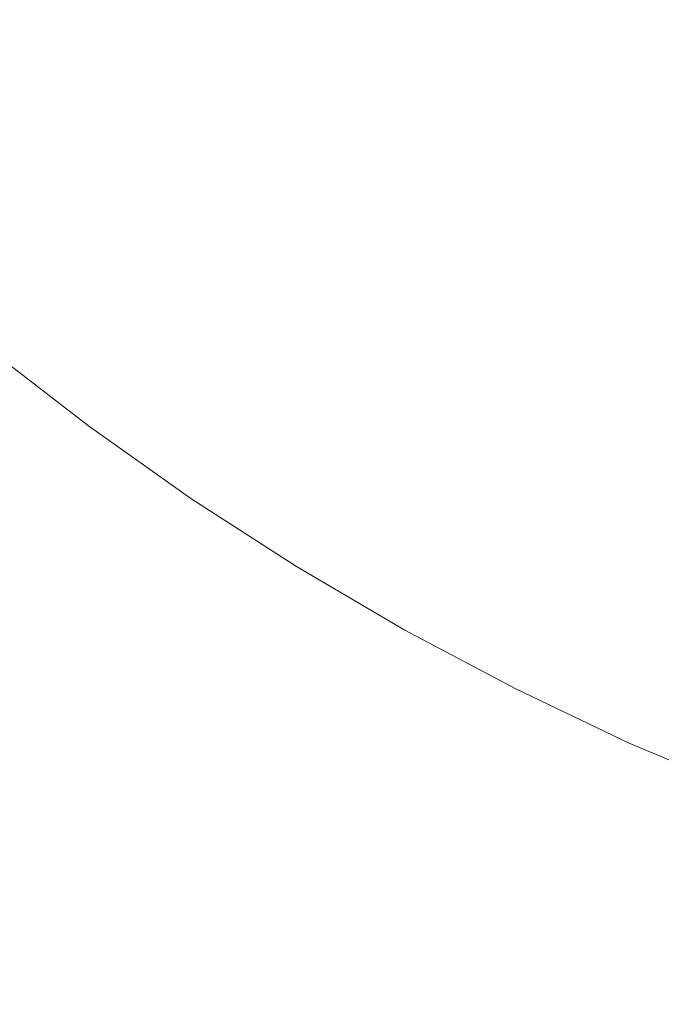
# Model space of a CAD drawing. Header units: centimetres. Extents: x -26 to 27.3, y 37.2 to 39.
# Tile 108 of 256: x -8.0451 to -7.9801, y 37.4002 to 37.5001. Entities that reach past the tile are written whole.
import ezdxf

# ---------------------------------------------------------------- set-up
doc = ezdxf.new("R2010")
doc.units = ezdxf.units.CM
doc.header["$LTSCALE"] = 2.54
doc.layers.add('Lucido design-1', color=7, linetype='Continuous')

# ---------------------------------------------------------------- blocks, each defined once
blk = doc.blocks.new('Gruppo-6-1')
at = {"color": 7, "linetype": 'Continuous', "lineweight": 9}
for points in [[(-25.859734, 38.900112, -349.282667), (-25.859734, 37.300112, -349.282667), (27.240266, 37.300112, -349.282667), (27.240266, 38.900112, -349.282667)], [(-25.859734, 38.900112, -373.24943), (-25.859734, 37.300112, -373.24943), (27.240266, 37.300112, -373.24943), (27.240266, 38.900112, -373.24943)]]:
    blk.add_3dface(points, dxfattribs=at)
for points, invisible_edges in [([(-8.036355, 37.499431, -350.077181), (-8.044713, 37.507108, -350.077181), (-8.042041, 37.509896, -350.075757), (-8.033804, 37.50233, -350.075757)], 15), ([(-8.036355, 37.499431, -374.043944), (-8.044713, 37.507108, -374.043944), (-8.042041, 37.509896, -374.04252), (-8.033804, 37.50233, -374.04252)], 15), ([(-7.995183, 37.499709, -350.064046), (-8.003566, 37.505638, -350.064046), (-8.001616, 37.508275, -350.061601), (-7.993346, 37.502426, -350.061601)], 15), ([(-7.995183, 37.499709, -374.030809), (-8.003566, 37.505638, -374.030809), (-8.001616, 37.508275, -374.028364), (-7.993346, 37.502426, -374.028364)], 15), ([(-8.022868, 37.498075, -350.074176), (-8.031295, 37.50518, -350.074176), (-8.028834, 37.507977, -350.072442), (-8.020527, 37.500973, -350.072442)], 15), ([(-8.022868, 37.498075, -374.040939), (-8.031295, 37.50518, -374.040939), (-8.028834, 37.507977, -374.039205), (-8.020527, 37.500973, -374.039205)], 15), ([(-7.983172, 37.499636, -350.059026), (-7.991569, 37.505056, -350.059026), (-7.989853, 37.507594, -350.056326), (-7.981565, 37.502245, -350.056326)], 15), ([(-7.983172, 37.499636, -374.025789), (-7.991569, 37.505056, -374.025789), (-7.989853, 37.507594, -374.02309), (-7.981565, 37.502245, -374.02309)], 15), ([(-8.038945, 37.496488, -350.078446), (-8.047426, 37.504277, -350.078446), (-8.044713, 37.507108, -350.077181), (-8.036355, 37.499431, -350.077181)], 15), ([(-8.038945, 37.496488, -374.045209), (-8.047426, 37.504277, -374.045209), (-8.044713, 37.507108, -374.043944), (-8.036355, 37.499431, -374.043944)], 15), ([(-8.009762, 37.497261, -350.070559), (-8.018236, 37.503811, -350.070559), (-8.015997, 37.506584, -350.068529), (-8.007642, 37.500127, -350.068529)], 15), ([(-8.009762, 37.497261, -374.037322), (-8.018236, 37.503811, -374.037322), (-8.015997, 37.506584, -374.035292), (-8.007642, 37.500127, -374.035292)], 15), ([(-7.997075, 37.496908, -350.066356), (-8.005576, 37.50292, -350.066356), (-8.003566, 37.505638, -350.064046), (-7.995183, 37.499709, -350.064046)], 15), ([(-7.997075, 37.496908, -374.033119), (-8.005576, 37.50292, -374.033119), (-8.003566, 37.505638, -374.030809), (-7.995183, 37.499709, -374.030809)], 15), ([(-8.04157, 37.493506, -350.07955), (-8.050175, 37.501409, -350.07955), (-8.047426, 37.504277, -350.078446), (-8.038945, 37.496488, -350.078446)], 15), ([(-8.04157, 37.493506, -374.046313), (-8.050175, 37.501409, -374.046313), (-8.047426, 37.504277, -374.045209), (-8.038945, 37.496488, -374.045209)], 15), ([(-8.025253, 37.495121, -350.075757), (-8.033804, 37.50233, -350.075757), (-8.031295, 37.50518, -350.074176), (-8.022868, 37.498075, -350.074176)], 15), ([(-8.025253, 37.495121, -374.04252), (-8.033804, 37.50233, -374.04252), (-8.031295, 37.50518, -374.040939), (-8.022868, 37.498075, -374.040939)], 15), ([(-7.984836, 37.496933, -350.061601), (-7.993346, 37.502426, -350.061601), (-7.991569, 37.505056, -350.059026), (-7.983172, 37.499636, -350.059026)], 15), ([(-7.984836, 37.496933, -374.028364), (-7.993346, 37.502426, -374.028364), (-7.991569, 37.505056, -374.025789), (-7.983172, 37.499636, -374.025789)], 15), ([(-7.973058, 37.497252, -350.056326), (-7.981565, 37.502245, -350.056326), (-7.98002, 37.504755, -350.053507), (-7.97162, 37.499826, -350.053507)], 15), ([(-7.973058, 37.497252, -374.02309), (-7.981565, 37.502245, -374.02309), (-7.98002, 37.504755, -374.02027), (-7.97162, 37.499826, -374.02027)], 15), ([(-8.011931, 37.494328, -350.072442), (-8.020527, 37.500973, -350.072442), (-8.018236, 37.503811, -350.070559), (-8.009762, 37.497261, -350.070559)], 15), ([(-8.011931, 37.494328, -374.039205), (-8.020527, 37.500973, -374.039205), (-8.018236, 37.503811, -374.037322), (-8.009762, 37.497261, -374.037322)], 15), ([(-8.027679, 37.492116, -350.077181), (-8.036355, 37.499431, -350.077181), (-8.033804, 37.50233, -350.075757), (-8.025253, 37.495121, -350.075757)], 15), ([(-8.027679, 37.492116, -374.043944), (-8.036355, 37.499431, -374.043944), (-8.033804, 37.50233, -374.04252), (-8.025253, 37.495121, -374.04252)], 15), ([(-7.999021, 37.494029, -350.068529), (-8.007642, 37.500127, -350.068529), (-8.005576, 37.50292, -350.066356), (-7.997075, 37.496908, -350.066356)], 15), ([(-7.999021, 37.494029, -374.035292), (-8.007642, 37.500127, -374.035292), (-8.005576, 37.50292, -374.033119), (-7.997075, 37.496908, -374.033119)], 15), ([(-7.986555, 37.494141, -350.064046), (-7.995183, 37.499709, -350.064046), (-7.993346, 37.502426, -350.061601), (-7.984836, 37.496933, -350.061601)], 15), ([(-7.986555, 37.494141, -374.030809), (-7.995183, 37.499709, -374.030809), (-7.993346, 37.502426, -374.028364), (-7.984836, 37.496933, -374.028364)], 15), ([(-8.044225, 37.490489, -350.080489), (-8.052955, 37.498508, -350.080489), (-8.050175, 37.501409, -350.07955), (-8.04157, 37.493506, -350.07955)], 15), ([(-8.044225, 37.490489, -374.047253), (-8.052955, 37.498508, -374.047253), (-8.050175, 37.501409, -374.046313), (-8.04157, 37.493506, -374.046313)], 15), ([(-7.974552, 37.494578, -350.059026), (-7.983172, 37.499636, -350.059026), (-7.981565, 37.502245, -350.056326), (-7.973058, 37.497252, -350.056326)], 15), ([(-7.974552, 37.494578, -374.025789), (-7.983172, 37.499636, -374.025789), (-7.981565, 37.502245, -374.02309), (-7.973058, 37.497252, -374.02309)], 15), ([(-8.014146, 37.491333, -350.074176), (-8.022868, 37.498075, -350.074176), (-8.020527, 37.500973, -350.072442), (-8.011931, 37.494328, -350.072442)], 15), ([(-8.014146, 37.491333, -374.040939), (-8.022868, 37.498075, -374.040939), (-8.020527, 37.500973, -374.039205), (-8.011931, 37.494328, -374.039205)], 15), ([(-8.030142, 37.489066, -350.078446), (-8.038945, 37.496488, -350.078446), (-8.036355, 37.499431, -350.077181), (-8.027679, 37.492116, -350.077181)], 15), ([(-8.030142, 37.489066, -374.045209), (-8.038945, 37.496488, -374.045209), (-8.036355, 37.499431, -374.043944), (-8.027679, 37.492116, -374.043944)], 15), ([(-8.001017, 37.491076, -350.070559), (-8.009762, 37.497261, -350.070559), (-8.007642, 37.500127, -350.068529), (-7.999021, 37.494029, -350.068529)], 15), ([(-8.001017, 37.491076, -374.037322), (-8.009762, 37.497261, -374.037322), (-8.007642, 37.500127, -374.035292), (-7.999021, 37.494029, -374.035292)], 15), ([(-7.988327, 37.491263, -350.066356), (-7.997075, 37.496908, -350.066356), (-7.995183, 37.499709, -350.064046), (-7.986555, 37.494141, -350.064046)], 15), ([(-7.988327, 37.491263, -374.033119), (-7.997075, 37.496908, -374.033119), (-7.995183, 37.499709, -374.030809), (-7.986555, 37.494141, -374.030809)], 15), ([(-7.9761, 37.491807, -350.061601), (-7.984836, 37.496933, -350.061601), (-7.983172, 37.499636, -350.059026), (-7.974552, 37.494578, -350.059026)], 15), ([(-7.9761, 37.491807, -374.028364), (-7.984836, 37.496933, -374.028364), (-7.983172, 37.499636, -374.025789), (-7.974552, 37.494578, -374.025789)], 15), ([(-8.046906, 37.487444, -350.081263), (-8.055763, 37.495579, -350.081263), (-8.052955, 37.498508, -350.080489), (-8.044225, 37.490489, -350.080489)], 15), ([(-8.046906, 37.487444, -374.048026), (-8.055763, 37.495579, -374.048026), (-8.052955, 37.498508, -374.047253), (-8.044225, 37.490489, -374.047253)], 15), ([(-8.016403, 37.48828, -350.075757), (-8.025253, 37.495121, -350.075757), (-8.022868, 37.498075, -350.074176), (-8.014146, 37.491333, -350.074176)], 15), ([(-8.016403, 37.48828, -374.04252), (-8.025253, 37.495121, -374.04252), (-8.022868, 37.498075, -374.040939), (-8.014146, 37.491333, -374.040939)], 15), ([(-8.00306, 37.488054, -350.072442), (-8.011931, 37.494328, -350.072442), (-8.009762, 37.497261, -350.070559), (-8.001017, 37.491076, -350.070559)], 15), ([(-8.00306, 37.488054, -374.039205), (-8.011931, 37.494328, -374.039205), (-8.009762, 37.497261, -374.037322), (-8.001017, 37.491076, -374.037322)], 15), ([(-8.032638, 37.485975, -350.07955), (-8.04157, 37.493506, -350.07955), (-8.038945, 37.496488, -350.078446), (-8.030142, 37.489066, -350.078446)], 15), ([(-8.032638, 37.485975, -374.046313), (-8.04157, 37.493506, -374.046313), (-8.038945, 37.496488, -374.045209), (-8.030142, 37.489066, -374.045209)], 15), ([(-7.990149, 37.488303, -350.068529), (-7.999021, 37.494029, -350.068529), (-7.997075, 37.496908, -350.066356), (-7.988327, 37.491263, -350.066356)], 15), ([(-7.990149, 37.488303, -374.035292), (-7.999021, 37.494029, -374.035292), (-7.997075, 37.496908, -374.033119), (-7.988327, 37.491263, -374.033119)], 15), ([(-7.977699, 37.488944, -350.064046), (-7.986555, 37.494141, -350.064046), (-7.984836, 37.496933, -350.061601), (-7.9761, 37.491807, -350.061601)], 15), ([(-7.977699, 37.488944, -374.030809), (-7.986555, 37.494141, -374.030809), (-7.984836, 37.496933, -374.028364), (-7.9761, 37.491807, -374.028364)], 15), ([(-8.0187, 37.485176, -350.077181), (-8.027679, 37.492116, -350.077181), (-8.025253, 37.495121, -350.075757), (-8.016403, 37.48828, -350.075757)], 15), ([(-8.0187, 37.485176, -374.043944), (-8.027679, 37.492116, -374.043944), (-8.025253, 37.495121, -374.04252), (-8.016403, 37.48828, -374.04252)], 15), ([(-8.005146, 37.484968, -350.074176), (-8.014146, 37.491333, -350.074176), (-8.011931, 37.494328, -350.072442), (-8.00306, 37.488054, -350.072442)], 15), ([(-8.005146, 37.484968, -374.040939), (-8.014146, 37.491333, -374.040939), (-8.011931, 37.494328, -374.039205), (-8.00306, 37.488054, -374.039205)], 15), ([(-8.035162, 37.482848, -350.080489), (-8.044225, 37.490489, -350.080489), (-8.04157, 37.493506, -350.07955), (-8.032638, 37.485975, -350.07955)], 15), ([(-8.035162, 37.482848, -374.047253), (-8.044225, 37.490489, -374.047253), (-8.04157, 37.493506, -374.046313), (-8.032638, 37.485975, -374.046313)], 15), ([(-7.992018, 37.485268, -350.070559), (-8.001017, 37.491076, -350.070559), (-7.999021, 37.494029, -350.068529), (-7.990149, 37.488303, -350.068529)], 15), ([(-7.992018, 37.485268, -374.037322), (-8.001017, 37.491076, -374.037322), (-7.999021, 37.494029, -374.035292), (-7.990149, 37.488303, -374.035292)], 15), ([(-7.979348, 37.485993, -350.066356), (-7.988327, 37.491263, -350.066356), (-7.986555, 37.494141, -350.064046), (-7.977699, 37.488944, -350.064046)], 15), ([(-7.979348, 37.485993, -374.033119), (-7.988327, 37.491263, -374.033119), (-7.986555, 37.494141, -374.030809), (-7.977699, 37.488944, -374.030809)], 15), ([(-8.021031, 37.482023, -350.078446), (-8.030142, 37.489066, -350.078446), (-8.027679, 37.492116, -350.077181), (-8.0187, 37.485176, -350.077181)], 15), ([(-8.021031, 37.482023, -374.045209), (-8.030142, 37.489066, -374.045209), (-8.027679, 37.492116, -374.043944), (-8.0187, 37.485176, -374.043944)], 15), ([(-8.007272, 37.481822, -350.075757), (-8.016403, 37.48828, -350.075757), (-8.014146, 37.491333, -350.074176), (-8.005146, 37.484968, -350.074176)], 15), ([(-8.007272, 37.481822, -374.04252), (-8.016403, 37.48828, -374.04252), (-8.014146, 37.491333, -374.040939), (-8.005146, 37.484968, -374.040939)], 15), ([(-7.981042, 37.482959, -350.068529), (-7.990149, 37.488303, -350.068529), (-7.988327, 37.491263, -350.066356), (-7.979348, 37.485993, -350.066356)], 15), ([(-7.981042, 37.482959, -374.035292), (-7.990149, 37.488303, -374.035292), (-7.988327, 37.491263, -374.033119), (-7.979348, 37.485993, -374.033119)], 15), ([(-8.037711, 37.479691, -350.081263), (-8.046906, 37.487444, -350.081263), (-8.044225, 37.490489, -350.080489), (-8.035162, 37.482848, -350.080489)], 15), ([(-8.037711, 37.479691, -374.048026), (-8.046906, 37.487444, -374.048026), (-8.044225, 37.490489, -374.047253), (-8.035162, 37.482848, -374.047253)], 15), ([(-7.993931, 37.482162, -350.072442), (-8.00306, 37.488054, -350.072442), (-8.001017, 37.491076, -350.070559), (-7.992018, 37.485268, -350.070559)], 15), ([(-7.993931, 37.482162, -374.039205), (-8.00306, 37.488054, -374.039205), (-8.001017, 37.491076, -374.037322), (-7.992018, 37.485268, -374.037322)], 15), ([(-8.023394, 37.478829, -350.07955), (-8.032638, 37.485975, -350.07955), (-8.030142, 37.489066, -350.078446), (-8.021031, 37.482023, -350.078446)], 15), ([(-8.023394, 37.478829, -374.046313), (-8.032638, 37.485975, -374.046313), (-8.030142, 37.489066, -374.045209), (-8.021031, 37.482023, -374.045209)], 15), ([(-8.009434, 37.478623, -350.077181), (-8.0187, 37.485176, -350.077181), (-8.016403, 37.48828, -350.075757), (-8.007272, 37.481822, -350.075757)], 15), ([(-8.009434, 37.478623, -374.043944), (-8.0187, 37.485176, -374.043944), (-8.016403, 37.48828, -374.04252), (-8.007272, 37.481822, -374.04252)], 15), ([(-7.982781, 37.479848, -350.070559), (-7.992018, 37.485268, -350.070559), (-7.990149, 37.488303, -350.068529), (-7.981042, 37.482959, -350.068529)], 15), ([(-7.982781, 37.479848, -374.037322), (-7.992018, 37.485268, -374.037322), (-7.990149, 37.488303, -374.035292), (-7.981042, 37.482959, -374.035292)], 15), ([(-8.04028, 37.47651, -350.081869), (-8.049607, 37.484374, -350.081869), (-8.046906, 37.487444, -350.081263), (-8.037711, 37.479691, -350.081263)], 15), ([(-8.04028, 37.47651, -374.048632), (-8.049607, 37.484374, -374.048632), (-8.046906, 37.487444, -374.048026), (-8.037711, 37.479691, -374.048026)], 15), ([(-7.995884, 37.47899, -350.074176), (-8.005146, 37.484968, -350.074176), (-8.00306, 37.488054, -350.072442), (-7.993931, 37.482162, -350.072442)], 15), ([(-7.995884, 37.47899, -374.040939), (-8.005146, 37.484968, -374.040939), (-8.00306, 37.488054, -374.039205), (-7.993931, 37.482162, -374.039205)], 15), ([(-8.025783, 37.475598, -350.080489), (-8.035162, 37.482848, -350.080489), (-8.032638, 37.485975, -350.07955), (-8.023394, 37.478829, -350.07955)], 15), ([(-8.025783, 37.475598, -374.047253), (-8.035162, 37.482848, -374.047253), (-8.032638, 37.485975, -374.046313), (-8.023394, 37.478829, -374.046313)], 15), ([(-7.98456, 37.476663, -350.072442), (-7.993931, 37.482162, -350.072442), (-7.992018, 37.485268, -350.070559), (-7.982781, 37.479848, -350.070559)], 15), ([(-7.98456, 37.476663, -374.039205), (-7.993931, 37.482162, -374.039205), (-7.992018, 37.485268, -374.037322), (-7.982781, 37.479848, -374.037322)], 15), ([(-7.971717, 37.478007, -350.068529), (-7.981042, 37.482959, -350.068529), (-7.979348, 37.485993, -350.066356), (-7.970153, 37.481109, -350.066356)], 15), ([(-7.971717, 37.478007, -374.035292), (-7.981042, 37.482959, -374.035292), (-7.979348, 37.485993, -374.033119), (-7.970153, 37.481109, -374.033119)], 15), ([(-8.042865, 37.473309, -350.082305), (-8.052325, 37.481285, -350.082305), (-8.049607, 37.484374, -350.081869), (-8.04028, 37.47651, -350.081869)], 15), ([(-8.042865, 37.473309, -374.049068), (-8.052325, 37.481285, -374.049068), (-8.049607, 37.484374, -374.048632), (-8.04028, 37.47651, -374.048632)], 15), ([(-8.01163, 37.475374, -350.078446), (-8.021031, 37.482023, -350.078446), (-8.0187, 37.485176, -350.077181), (-8.009434, 37.478623, -350.077181)], 15), ([(-8.01163, 37.475374, -374.045209), (-8.021031, 37.482023, -374.045209), (-8.0187, 37.485176, -374.043944), (-8.009434, 37.478623, -374.043944)], 15), ([(-7.997875, 37.475757, -350.075757), (-8.007272, 37.481822, -350.075757), (-8.005146, 37.484968, -350.074176), (-7.995884, 37.47899, -350.074176)], 15), ([(-7.997875, 37.475757, -374.04252), (-8.007272, 37.481822, -374.04252), (-8.005146, 37.484968, -374.040939), (-7.995884, 37.47899, -374.040939)], 15), ([(-8.028196, 37.472336, -350.081263), (-8.037711, 37.479691, -350.081263), (-8.035162, 37.482848, -350.080489), (-8.025783, 37.475598, -350.080489)], 15), ([(-8.028196, 37.472336, -374.048026), (-8.037711, 37.479691, -374.048026), (-8.035162, 37.482848, -374.047253), (-8.025783, 37.475598, -374.047253)], 15), ([(-7.973322, 37.474824, -350.070559), (-7.982781, 37.479848, -350.070559), (-7.981042, 37.482959, -350.068529), (-7.971717, 37.478007, -350.068529)], 15), ([(-7.973322, 37.474824, -374.037322), (-7.982781, 37.479848, -374.037322), (-7.981042, 37.482959, -374.035292), (-7.971717, 37.478007, -374.035292)], 15), ([(-8.045461, 37.470093, -350.082572), (-8.055056, 37.478183, -350.082572), (-8.052325, 37.481285, -350.082305), (-8.042865, 37.473309, -350.082305)], 15), ([(-8.045461, 37.470093, -374.049335), (-8.055056, 37.478183, -374.049335), (-8.052325, 37.481285, -374.049068), (-8.042865, 37.473309, -374.049068)], 15), ([(-8.013855, 37.472083, -350.07955), (-8.023394, 37.478829, -350.07955), (-8.021031, 37.482023, -350.078446), (-8.01163, 37.475374, -350.078446)], 15), ([(-8.013855, 37.472083, -374.046313), (-8.023394, 37.478829, -374.046313), (-8.021031, 37.482023, -374.045209), (-8.01163, 37.475374, -374.045209)], 15), ([(-7.999899, 37.472469, -350.077181), (-8.009434, 37.478623, -350.077181), (-8.007272, 37.481822, -350.075757), (-7.997875, 37.475757, -350.075757)], 15), ([(-7.999899, 37.472469, -374.043944), (-8.009434, 37.478623, -374.043944), (-8.007272, 37.481822, -374.04252), (-7.997875, 37.475757, -374.04252)], 15), ([(-7.986377, 37.473411, -350.074176), (-7.995884, 37.47899, -350.074176), (-7.993931, 37.482162, -350.072442), (-7.98456, 37.476663, -350.072442)], 15), ([(-7.986377, 37.473411, -374.040939), (-7.995884, 37.47899, -374.040939), (-7.993931, 37.482162, -374.039205), (-7.98456, 37.476663, -374.039205)], 15), ([(-8.030627, 37.469049, -350.081869), (-8.04028, 37.47651, -350.081869), (-8.037711, 37.479691, -350.081263), (-8.028196, 37.472336, -350.081263)], 15), ([(-8.030627, 37.469049, -374.048632), (-8.04028, 37.47651, -374.048632), (-8.037711, 37.479691, -374.048026), (-8.028196, 37.472336, -374.048026)], 15), ([(-7.974964, 37.471567, -350.072442), (-7.98456, 37.476663, -350.072442), (-7.982781, 37.479848, -350.070559), (-7.973322, 37.474824, -350.070559)], 15), ([(-7.974964, 37.471567, -374.039205), (-7.98456, 37.476663, -374.039205), (-7.982781, 37.479848, -374.037322), (-7.973322, 37.474824, -374.037322)], 15), ([(-8.016105, 37.468753, -350.080489), (-8.025783, 37.475598, -350.080489), (-8.023394, 37.478829, -350.07955), (-8.013855, 37.472083, -350.07955)], 15), ([(-8.016105, 37.468753, -374.047253), (-8.025783, 37.475598, -374.047253), (-8.023394, 37.478829, -374.046313), (-8.013855, 37.472083, -374.046313)], 15), ([(-8.001955, 37.46913, -350.078446), (-8.01163, 37.475374, -350.078446), (-8.009434, 37.478623, -350.077181), (-7.999899, 37.472469, -350.077181)], 15), ([(-8.001955, 37.46913, -374.045209), (-8.01163, 37.475374, -374.045209), (-8.009434, 37.478623, -374.043944), (-7.999899, 37.472469, -374.043944)], 15), ([(-7.988228, 37.470096, -350.075757), (-7.997875, 37.475757, -350.075757), (-7.995884, 37.47899, -350.074176), (-7.986377, 37.473411, -350.074176)], 15), ([(-7.988228, 37.470096, -374.04252), (-7.997875, 37.475757, -374.04252), (-7.995884, 37.47899, -374.040939), (-7.986377, 37.473411, -374.040939)], 15), ([(-8.033074, 37.465741, -350.082305), (-8.042865, 37.473309, -350.082305), (-8.04028, 37.47651, -350.081869), (-8.030627, 37.469049, -350.081869)], 15), ([(-8.033074, 37.465741, -374.049068), (-8.042865, 37.473309, -374.049068), (-8.04028, 37.47651, -374.048632), (-8.030627, 37.469049, -374.048632)], 15), ([(-7.976641, 37.46824, -350.074176), (-7.986377, 37.473411, -350.074176), (-7.98456, 37.476663, -350.072442), (-7.974964, 37.471567, -350.072442)], 15), ([(-7.976641, 37.46824, -374.040939), (-7.986377, 37.473411, -374.040939), (-7.98456, 37.476663, -374.039205), (-7.974964, 37.471567, -374.039205)], 15), ([(-8.018377, 37.465392, -350.081263), (-8.028196, 37.472336, -350.081263), (-8.025783, 37.475598, -350.080489), (-8.016105, 37.468753, -350.080489)], 15), ([(-8.018377, 37.465392, -374.048026), (-8.028196, 37.472336, -374.048026), (-8.025783, 37.475598, -374.047253), (-8.016105, 37.468753, -374.047253)], 15), ([(-8.004038, 37.465747, -350.07955), (-8.013855, 37.472083, -350.07955), (-8.01163, 37.475374, -350.078446), (-8.001955, 37.46913, -350.078446)], 15), ([(-8.004038, 37.465747, -374.046313), (-8.013855, 37.472083, -374.046313), (-8.01163, 37.475374, -374.045209), (-8.001955, 37.46913, -374.045209)], 15), ([(-7.990112, 37.466725, -350.077181), (-7.999899, 37.472469, -350.077181), (-7.997875, 37.475757, -350.075757), (-7.988228, 37.470096, -350.075757)], 15), ([(-7.990112, 37.466725, -374.043944), (-7.999899, 37.472469, -374.043944), (-7.997875, 37.475757, -374.04252), (-7.988228, 37.470096, -374.04252)], 15), ([(-8.035531, 37.462418, -350.082572), (-8.045461, 37.470093, -350.082572), (-8.042865, 37.473309, -350.082305), (-8.033074, 37.465741, -350.082305)], 15), ([(-8.035531, 37.462418, -374.049335), (-8.045461, 37.470093, -374.049335), (-8.042865, 37.473309, -374.049068), (-8.033074, 37.465741, -374.049068)], 15), ([(-7.97835, 37.46485, -350.075757), (-7.988228, 37.470096, -350.075757), (-7.986377, 37.473411, -350.074176), (-7.976641, 37.46824, -350.074176)], 15), ([(-7.97835, 37.46485, -374.04252), (-7.988228, 37.470096, -374.04252), (-7.986377, 37.473411, -374.040939), (-7.976641, 37.46824, -374.040939)], 15), ([(-8.020667, 37.462004, -350.081869), (-8.030627, 37.469049, -350.081869), (-8.028196, 37.472336, -350.081263), (-8.018377, 37.465392, -350.081263)], 15), ([(-8.020667, 37.462004, -374.048632), (-8.030627, 37.469049, -374.048632), (-8.028196, 37.472336, -374.048026), (-8.018377, 37.465392, -374.048026)], 15), ([(-7.992024, 37.463302, -350.078446), (-8.001955, 37.46913, -350.078446), (-7.999899, 37.472469, -350.077181), (-7.990112, 37.466725, -350.077181)], 15), ([(-7.992024, 37.463302, -374.045209), (-8.001955, 37.46913, -374.045209), (-7.999899, 37.472469, -374.043944), (-7.990112, 37.466725, -374.043944)], 15), ([(-8.006145, 37.462325, -350.080489), (-8.016105, 37.468753, -350.080489), (-8.013855, 37.472083, -350.07955), (-8.004038, 37.465747, -350.07955)], 15), ([(-8.006145, 37.462325, -374.047253), (-8.016105, 37.468753, -374.047253), (-8.013855, 37.472083, -374.046313), (-8.004038, 37.465747, -374.046313)], 15), ([(-8.038124, 37.458913, -350.082667), (-8.0482, 37.466701, -350.082667), (-8.045461, 37.470093, -350.082572), (-8.035531, 37.462418, -350.082572)], 14), ([(-8.038124, 37.458913, -374.04943), (-8.0482, 37.466701, -374.04943), (-8.045461, 37.470093, -374.049335), (-8.035531, 37.462418, -374.049335)], 14), ([(-7.980089, 37.461402, -350.077181), (-7.990112, 37.466725, -350.077181), (-7.988228, 37.470096, -350.075757), (-7.97835, 37.46485, -350.075757)], 15), ([(-7.980089, 37.461402, -374.043944), (-7.990112, 37.466725, -374.043944), (-7.988228, 37.470096, -374.04252), (-7.97835, 37.46485, -374.04252)], 15), ([(-8.022971, 37.458595, -350.082305), (-8.033074, 37.465741, -350.082305), (-8.030627, 37.469049, -350.081869), (-8.020667, 37.462004, -350.081869)], 15), ([(-8.022971, 37.458595, -374.049068), (-8.033074, 37.465741, -374.049068), (-8.030627, 37.469049, -374.048632), (-8.020667, 37.462004, -374.048632)], 15), ([(-8.008272, 37.45887, -350.081263), (-8.018377, 37.465392, -350.081263), (-8.016105, 37.468753, -350.080489), (-8.006145, 37.462325, -350.080489)], 15), ([(-8.008272, 37.45887, -374.048026), (-8.018377, 37.465392, -374.048026), (-8.016105, 37.468753, -374.047253), (-8.006145, 37.462325, -374.047253)], 15), ([(-7.993961, 37.459834, -350.07955), (-8.004038, 37.465747, -350.07955), (-8.001955, 37.46913, -350.078446), (-7.992024, 37.463302, -350.078446)], 15), ([(-7.993961, 37.459834, -374.046313), (-8.004038, 37.465747, -374.046313), (-8.001955, 37.46913, -374.045209), (-7.992024, 37.463302, -374.045209)], 15), ([(-8.0482, 37.466701, -350.082667), (-8.038124, 37.458913, -350.082667), (-25.859734, 37.300112, -350.082667)], 10), ([(-25.859734, 37.300112, -374.04943), (-8.0482, 37.466701, -374.04943), (-8.038124, 37.458913, -374.04943)], 9), ([(-7.981854, 37.457901, -350.078446), (-7.992024, 37.463302, -350.078446), (-7.990112, 37.466725, -350.077181), (-7.980089, 37.461402, -350.077181)], 15), ([(-7.981854, 37.457901, -374.045209), (-7.992024, 37.463302, -374.045209), (-7.990112, 37.466725, -374.043944), (-7.980089, 37.461402, -374.043944)], 15), ([(-8.025285, 37.455171, -350.082572), (-8.035531, 37.462418, -350.082572), (-8.033074, 37.465741, -350.082305), (-8.022971, 37.458595, -350.082305)], 15), ([(-8.025285, 37.455171, -374.049335), (-8.035531, 37.462418, -374.049335), (-8.033074, 37.465741, -374.049068), (-8.022971, 37.458595, -374.049068)], 15), ([(-8.010416, 37.455388, -350.081869), (-8.020667, 37.462004, -350.081869), (-8.018377, 37.465392, -350.081263), (-8.008272, 37.45887, -350.081263)], 15), ([(-8.010416, 37.455388, -374.048632), (-8.020667, 37.462004, -374.048632), (-8.018377, 37.465392, -374.048026), (-8.008272, 37.45887, -374.048026)], 15), ([(-7.995921, 37.456326, -350.080489), (-8.006145, 37.462325, -350.080489), (-8.004038, 37.465747, -350.07955), (-7.993961, 37.459834, -350.07955)], 15), ([(-7.995921, 37.456326, -374.047253), (-8.006145, 37.462325, -374.047253), (-8.004038, 37.465747, -374.046313), (-7.993961, 37.459834, -374.046313)], 15), ([(-7.969849, 37.456509, -350.077181), (-7.980089, 37.461402, -350.077181), (-7.97835, 37.46485, -350.075757), (-7.968259, 37.460028, -350.075757)], 15), ([(-7.969849, 37.456509, -374.043944), (-7.980089, 37.461402, -374.043944), (-7.97835, 37.46485, -374.04252), (-7.968259, 37.460028, -374.04252)], 15), ([(-7.983643, 37.454354, -350.07955), (-7.993961, 37.459834, -350.07955), (-7.992024, 37.463302, -350.078446), (-7.981854, 37.457901, -350.078446)], 15), ([(-7.983643, 37.454354, -374.046313), (-7.993961, 37.459834, -374.046313), (-7.992024, 37.463302, -374.045209), (-7.981854, 37.457901, -374.045209)], 15), ([(-8.027726, 37.451559, -350.082667), (-8.038124, 37.458913, -350.082667), (-8.035531, 37.462418, -350.082572), (-8.025285, 37.455171, -350.082572)], 14), ([(-8.027726, 37.451559, -374.04943), (-8.038124, 37.458913, -374.04943), (-8.035531, 37.462418, -374.049335), (-8.025285, 37.455171, -374.049335)], 14), ([(-7.9979, 37.452784, -350.081263), (-8.008272, 37.45887, -350.081263), (-8.006145, 37.462325, -350.080489), (-7.995921, 37.456326, -350.080489)], 15), ([(-7.9979, 37.452784, -374.048026), (-8.008272, 37.45887, -374.048026), (-8.006145, 37.462325, -374.047253), (-7.995921, 37.456326, -374.047253)], 15), ([(-8.012573, 37.451885, -350.082305), (-8.022971, 37.458595, -350.082305), (-8.020667, 37.462004, -350.081869), (-8.010416, 37.455388, -350.081869)], 15), ([(-8.012573, 37.451885, -374.049068), (-8.022971, 37.458595, -374.049068), (-8.020667, 37.462004, -374.048632), (-8.010416, 37.455388, -374.048632)], 15), ([(-7.971464, 37.452936, -350.078446), (-7.981854, 37.457901, -350.078446), (-7.980089, 37.461402, -350.077181), (-7.969849, 37.456509, -350.077181)], 15), ([(-7.971464, 37.452936, -374.045209), (-7.981854, 37.457901, -374.045209), (-7.980089, 37.461402, -374.043944), (-7.969849, 37.456509, -374.043944)], 15), ([(-7.985452, 37.450765, -350.080489), (-7.995921, 37.456326, -350.080489), (-7.993961, 37.459834, -350.07955), (-7.983643, 37.454354, -350.07955)], 15), ([(-7.985452, 37.450765, -374.047253), (-7.995921, 37.456326, -374.047253), (-7.993961, 37.459834, -374.046313), (-7.983643, 37.454354, -374.046313)], 15), ([(-25.859734, 37.300112, -350.082667), (-8.038124, 37.458913, -350.082667), (-8.027726, 37.451559, -350.082667)], 9), ([(-8.038124, 37.458913, -374.04943), (-8.027726, 37.451559, -374.04943), (-25.859734, 37.300112, -374.04943)], 10), ([(-8.01474, 37.448366, -350.082572), (-8.025285, 37.455171, -350.082572), (-8.022971, 37.458595, -350.082305), (-8.012573, 37.451885, -350.082305)], 15), ([(-8.01474, 37.448366, -374.049335), (-8.025285, 37.455171, -374.049335), (-8.022971, 37.458595, -374.049068), (-8.012573, 37.451885, -374.049068)], 15), ([(-7.999894, 37.449214, -350.081869), (-8.010416, 37.455388, -350.081869), (-8.008272, 37.45887, -350.081263), (-7.9979, 37.452784, -350.081263)], 15), ([(-7.999894, 37.449214, -374.048632), (-8.010416, 37.455388, -374.048632), (-8.008272, 37.45887, -374.048026), (-7.9979, 37.452784, -374.048026)], 15), ([(-7.973101, 37.449316, -350.07955), (-7.983643, 37.454354, -350.07955), (-7.981854, 37.457901, -350.078446), (-7.971464, 37.452936, -350.078446)], 15), ([(-7.973101, 37.449316, -374.046313), (-7.983643, 37.454354, -374.046313), (-7.981854, 37.457901, -374.045209), (-7.971464, 37.452936, -374.045209)], 15), ([(-7.987278, 37.447143, -350.081263), (-7.9979, 37.452784, -350.081263), (-7.995921, 37.456326, -350.080489), (-7.985452, 37.450765, -350.080489)], 15), ([(-7.987278, 37.447143, -374.048026), (-7.9979, 37.452784, -374.048026), (-7.995921, 37.456326, -374.047253), (-7.985452, 37.450765, -374.047253)], 15), ([(-8.0019, 37.445622, -350.082305), (-8.012573, 37.451885, -350.082305), (-8.010416, 37.455388, -350.081869), (-7.999894, 37.449214, -350.081869)], 15), ([(-8.0019, 37.445622, -374.049068), (-8.012573, 37.451885, -374.049068), (-8.010416, 37.455388, -374.048632), (-7.999894, 37.449214, -374.048632)], 15), ([(-8.017026, 37.444653, -350.082667), (-8.027726, 37.451559, -350.082667), (-8.025285, 37.455171, -350.082572), (-8.01474, 37.448366, -350.082572)], 14), ([(-8.017026, 37.444653, -374.04943), (-8.027726, 37.451559, -374.04943), (-8.025285, 37.455171, -374.049335), (-8.01474, 37.448366, -374.049335)], 14), ([(-7.974756, 37.445654, -350.080489), (-7.985452, 37.450765, -350.080489), (-7.983643, 37.454354, -350.07955), (-7.973101, 37.449316, -350.07955)], 15), ([(-7.974756, 37.445654, -374.047253), (-7.985452, 37.450765, -374.047253), (-7.983643, 37.454354, -374.046313), (-7.973101, 37.449316, -374.046313)], 15), ([(-7.989119, 37.443491, -350.081869), (-7.999894, 37.449214, -350.081869), (-7.9979, 37.452784, -350.081263), (-7.987278, 37.447143, -350.081263)], 15), ([(-7.989119, 37.443491, -374.048632), (-7.999894, 37.449214, -374.048632), (-7.9979, 37.452784, -374.048026), (-7.987278, 37.447143, -374.048026)], 15), ([(-8.027726, 37.451559, -350.082667), (-8.017026, 37.444653, -350.082667), (-25.859734, 37.300112, -350.082667)], 10), ([(-8.027726, 37.451559, -374.04943), (-8.017026, 37.444653, -374.04943), (-25.859734, 37.300112, -374.04943)], 10), ([(-8.003916, 37.442014, -350.082572), (-8.01474, 37.448366, -350.082572), (-8.012573, 37.451885, -350.082305), (-8.0019, 37.445622, -350.082305)], 15), ([(-8.003916, 37.442014, -374.049335), (-8.01474, 37.448366, -374.049335), (-8.012573, 37.451885, -374.049068), (-8.0019, 37.445622, -374.049068)], 15), ([(-7.976427, 37.441957, -350.081263), (-7.987278, 37.447143, -350.081263), (-7.985452, 37.450765, -350.080489), (-7.974756, 37.445654, -350.080489)], 15), ([(-7.976427, 37.441957, -374.048026), (-7.987278, 37.447143, -374.048026), (-7.985452, 37.450765, -374.047253), (-7.974756, 37.445654, -374.047253)], 15), ([(-8.006042, 37.438208, -350.082667), (-8.017026, 37.444653, -350.082667), (-8.01474, 37.448366, -350.082572), (-8.003916, 37.442014, -350.082572)], 14), ([(-8.006042, 37.438208, -374.04943), (-8.017026, 37.444653, -374.04943), (-8.01474, 37.448366, -374.049335), (-8.003916, 37.442014, -374.049335)], 14), ([(-7.990972, 37.439817, -350.082305), (-8.0019, 37.445622, -350.082305), (-7.999894, 37.449214, -350.081869), (-7.989119, 37.443491, -350.081869)], 15), ([(-7.990972, 37.439817, -374.049068), (-8.0019, 37.445622, -374.049068), (-7.999894, 37.449214, -374.048632), (-7.989119, 37.443491, -374.048632)], 15), ([(-7.978111, 37.438231, -350.081869), (-7.989119, 37.443491, -350.081869), (-7.987278, 37.447143, -350.081263), (-7.976427, 37.441957, -350.081263)], 15), ([(-7.978111, 37.438231, -374.048632), (-7.989119, 37.443491, -374.048632), (-7.987278, 37.447143, -374.048026), (-7.976427, 37.441957, -374.048026)], 15), ([(-7.992832, 37.436127, -350.082572), (-8.003916, 37.442014, -350.082572), (-8.0019, 37.445622, -350.082305), (-7.990972, 37.439817, -350.082305)], 15), ([(-7.992832, 37.436127, -374.049335), (-8.003916, 37.442014, -374.049335), (-8.0019, 37.445622, -374.049068), (-7.990972, 37.439817, -374.049068)], 15), ([(-25.859734, 37.300112, -350.082667), (-8.017026, 37.444653, -350.082667), (-8.006042, 37.438208, -350.082667)], 9), ([(-25.859734, 37.300112, -374.04943), (-8.017026, 37.444653, -374.04943), (-8.006042, 37.438208, -374.04943)], 9), ([(-7.979806, 37.434482, -350.082305), (-7.990972, 37.439817, -350.082305), (-7.989119, 37.443491, -350.081869), (-7.978111, 37.438231, -350.081869)], 15), ([(-7.979806, 37.434482, -374.049068), (-7.990972, 37.439817, -374.049068), (-7.989119, 37.443491, -374.048632), (-7.978111, 37.438231, -374.048632)], 15), ([(-7.994795, 37.432234, -350.082667), (-8.006042, 37.438208, -350.082667), (-8.003916, 37.442014, -350.082572), (-7.992832, 37.436127, -350.082572)], 14), ([(-7.994795, 37.432234, -374.04943), (-8.006042, 37.438208, -374.04943), (-8.003916, 37.442014, -374.049335), (-7.992832, 37.436127, -374.049335)], 14), ([(-7.981508, 37.430716, -350.082572), (-7.992832, 37.436127, -350.082572), (-7.990972, 37.439817, -350.082305), (-7.979806, 37.434482, -350.082305)], 15), ([(-7.981508, 37.430716, -374.049335), (-7.992832, 37.436127, -374.049335), (-7.990972, 37.439817, -374.049068), (-7.979806, 37.434482, -374.049068)], 15), ([(-8.006042, 37.438208, -350.082667), (-7.994795, 37.432234, -350.082667), (-25.859734, 37.300112, -350.082667)], 10), ([(-25.859734, 37.300112, -374.04943), (-8.006042, 37.438208, -374.04943), (-7.994795, 37.432234, -374.04943)], 9), ([(-7.983304, 37.426743, -350.082667), (-7.994795, 37.432234, -350.082667), (-7.992832, 37.436127, -350.082572), (-7.981508, 37.430716, -350.082572)], 14), ([(-7.983304, 37.426743, -374.04943), (-7.994795, 37.432234, -374.04943), (-7.992832, 37.436127, -374.049335), (-7.981508, 37.430716, -374.049335)], 14), ([(-7.969965, 37.425791, -350.082572), (-7.981508, 37.430716, -350.082572), (-7.979806, 37.434482, -350.082305), (-7.968424, 37.429625, -350.082305)], 15), ([(-7.969965, 37.425791, -374.049335), (-7.981508, 37.430716, -374.049335), (-7.979806, 37.434482, -374.049068), (-7.968424, 37.429625, -374.049068)], 15), ([(-25.859734, 37.300112, -350.082667), (-7.994795, 37.432234, -350.082667), (-7.983304, 37.426743, -350.082667)], 9), ([(-7.994795, 37.432234, -374.04943), (-7.983304, 37.426743, -374.04943), (-25.859734, 37.300112, -374.04943)], 10), ([(-7.971591, 37.421745, -350.082667), (-7.983304, 37.426743, -350.082667), (-7.981508, 37.430716, -350.082572), (-7.969965, 37.425791, -350.082572)], 14), ([(-7.971591, 37.421745, -374.04943), (-7.983304, 37.426743, -374.04943), (-7.981508, 37.430716, -374.049335), (-7.969965, 37.425791, -374.049335)], 14), ([(-7.983304, 37.426743, -350.082667), (-7.971591, 37.421745, -350.082667), (-25.859734, 37.300112, -350.082667)], 10), ([(-25.859734, 37.300112, -374.04943), (-7.983304, 37.426743, -374.04943), (-7.971591, 37.421745, -374.04943)], 9), ([(-25.859734, 37.300112, -350.082667), (-7.971591, 37.421745, -350.082667), (-7.959676, 37.417249, -350.082667)], 9), ([(-25.859734, 37.300112, -374.04943), (-7.971591, 37.421745, -374.04943), (-7.959676, 37.417249, -374.04943)], 9), ([(-7.959676, 37.417249, -350.082667), (-7.947581, 37.413262, -350.082667), (-25.859734, 37.300112, -350.082667)], 10), ([(-7.959676, 37.417249, -374.04943), (-7.947581, 37.413262, -374.04943), (-25.859734, 37.300112, -374.04943)], 10), ([(-25.859734, 37.300112, -350.082667), (-7.947581, 37.413262, -350.082667), (-7.935327, 37.409792, -350.082667)], 9), ([(-7.947581, 37.413262, -374.04943), (-7.935327, 37.409792, -374.04943), (-25.859734, 37.300112, -374.04943)], 10), ([(-7.935327, 37.409792, -350.082667), (-7.922937, 37.406845, -350.082667), (-25.859734, 37.300112, -350.082667)], 10), ([(-25.859734, 37.300112, -374.04943), (-7.935327, 37.409792, -374.04943), (-7.922937, 37.406845, -374.04943)], 9), ([(-25.859734, 37.300112, -350.082667), (-7.922937, 37.406845, -350.082667), (-7.910434, 37.404427, -350.082667)], 9), ([(-7.922937, 37.406845, -374.04943), (-7.910434, 37.404427, -374.04943), (-25.859734, 37.300112, -374.04943)], 10), ([(-7.910434, 37.404427, -350.082667), (-7.897839, 37.402542, -350.082667), (-25.859734, 37.300112, -350.082667)], 10), ([(-7.910434, 37.404427, -374.04943), (-7.897839, 37.402542, -374.04943), (-25.859734, 37.300112, -374.04943)], 10), ([(-25.859734, 37.300112, -350.082667), (-7.897839, 37.402542, -350.082667), (-7.885175, 37.401193, -350.082667)], 9), ([(-25.859734, 37.300112, -374.04943), (-7.897839, 37.402542, -374.04943), (-7.885175, 37.401193, -374.04943)], 9), ([(-25.859734, 37.300112, -350.082667), (-7.885175, 37.401193, -350.082667), (-7.872466, 37.400382, -350.082667)], 9), ([(-25.859734, 37.300112, -374.04943), (-7.885175, 37.401193, -374.04943), (-7.872466, 37.400382, -374.04943)], 9), ([(-25.859734, 37.300112, -350.082667), (-7.872466, 37.400382, -350.082667), (-7.859734, 37.400112, -350.082667)], 9), ([(-25.859734, 37.300112, -374.04943), (-7.872466, 37.400382, -374.04943), (-7.859734, 37.400112, -374.04943)], 9)]:
    blk.add_3dface(points, dxfattribs=dict(at, invisible_edges=invisible_edges))

msp = doc.modelspace()

# ---------------------------------------------------------------- block references
at = {"layer": 'Lucido design-1', "color": 7}
msp.add_blockref('Gruppo-6-1', (0, 0), dxfattribs=at)

doc.saveas('drawing.dxf')
